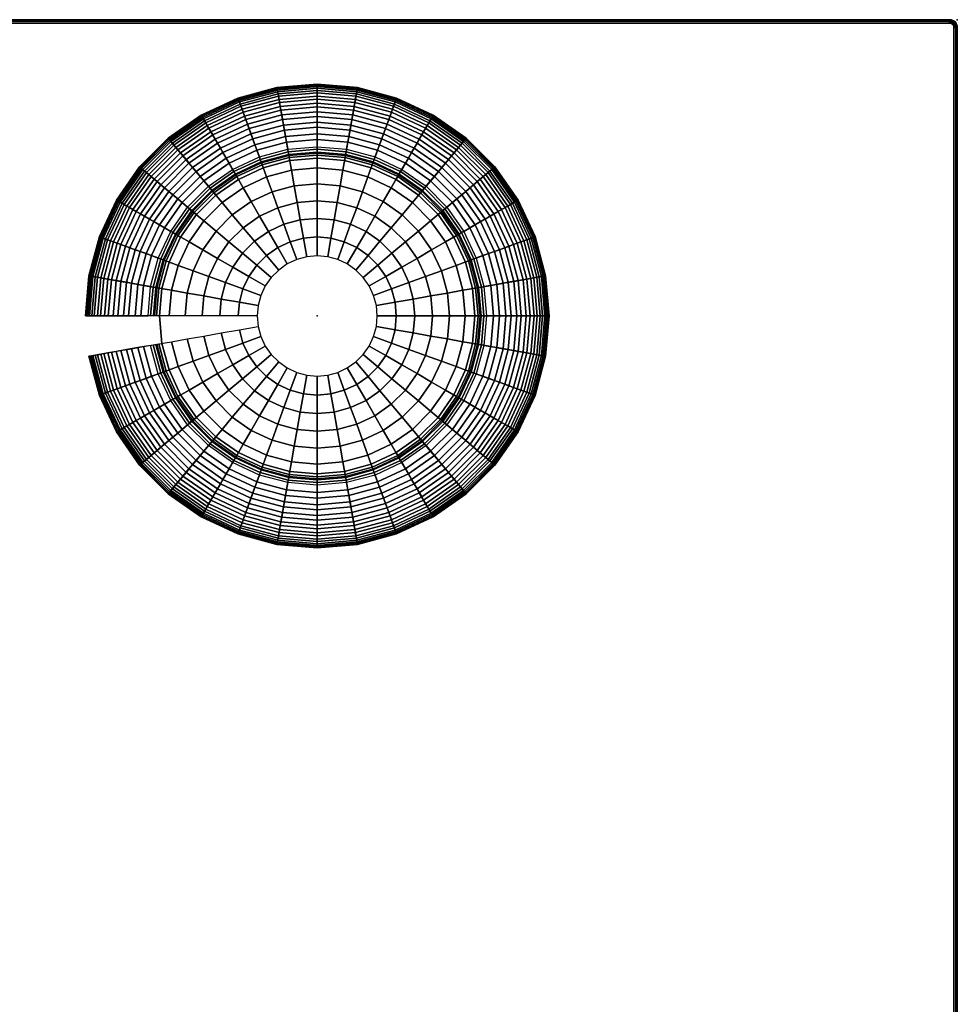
# Model space of a CAD drawing. Header units: inches. Extents: x -59 to 680, y -62 to 131.
# Tile 256 of 256: x 625 to 663, y 37 to 76. Entities that reach past the tile are written whole.
import ezdxf

# ---------------------------------------------------------------- set-up
doc = ezdxf.new("R2010")
doc.units = ezdxf.units.IN
doc.header["$MEASUREMENT"] = 0
for name, color, linetype in [('A-FURN-3-COLLECTION-RUG-BOTTOM', 8, 'Continuous'), ('A-FURN-3-COLLECTION-RUG-SEC1', 9, 'Continuous'), ('A-FURN-3-COLLECTION-RUG-TRIM2', 2, 'Continuous'), ('A-FURN-3-COLLECTION-RUG-TRIM3', 2, 'Continuous'), ('A-FURN-3-COLLECTION-TABLE-TOP-LACQUER', 253, 'Continuous'), ('A-FURN-3-NODE', 7, 'Continuous')]:
    doc.layers.add(name, color=color, linetype=linetype)

# ---------------------------------------------------------------- blocks, each defined once
blk = doc.blocks.new('HCCE-BNGP-3D-3')
at = {"layer": 'A-FURN-3-COLLECTION-TABLE-TOP-LACQUER'}
for points, invisible_edges in [([(0, 6.366, 15.769), (0, 6.366, 15.769), (-1.106, 6.27, 15.769), (1.106, 6.27, 15.769)], 4), ([(0, -6.366, 15.769), (-1.106, -6.27, 15.769), (-1.106, 6.27, 15.769), (0, 6.366, 15.769)], 10), ([(1.106, -6.27, 15.769), (0, -6.366, 15.769), (0, 6.366, 15.769), (1.106, 6.27, 15.769)], 10), ([(2.177, 5.982, 15.769), (-2.177, 5.982, 15.769), (-3.183, 5.513, 15.769), (3.183, 5.513, 15.769)], 5), ([(-2.177, -5.982, 15.769), (-3.183, -5.513, 15.769), (-3.183, 5.513, 15.769), (-2.177, 5.982, 15.769)], 10), ([(1.106, 6.27, 15.769), (-1.106, 6.27, 15.769), (-2.177, 5.982, 15.769), (2.177, 5.982, 15.769)], 5), ([(-1.106, -6.27, 15.769), (-2.177, -5.982, 15.769), (-2.177, 5.982, 15.769), (-1.106, 6.27, 15.769)], 10), ([(2.177, -5.982, 15.769), (1.106, -6.27, 15.769), (1.106, 6.27, 15.769), (2.177, 5.982, 15.769)], 10), ([(3.183, -5.513, 15.769), (2.177, -5.982, 15.769), (2.177, 5.982, 15.769), (3.183, 5.513, 15.769)], 10), ([(3.183, 5.513, 15.769), (-3.183, 5.513, 15.769), (-4.092, 4.877, 15.769), (4.092, 4.877, 15.769)], 5), ([(-3.183, -5.513, 15.769), (-4.092, -4.877, 15.769), (-4.092, 4.877, 15.769), (-3.183, 5.513, 15.769)], 10), ([(4.092, -4.877, 15.769), (3.183, -5.513, 15.769), (3.183, 5.513, 15.769), (4.092, 4.877, 15.769)], 10), ([(4.092, 4.877, 15.769), (-4.092, 4.877, 15.769), (-4.877, 4.092, 15.769), (4.877, 4.092, 15.769)], 5), ([(-4.092, -4.877, 15.769), (-4.877, -4.092, 15.769), (-4.877, 4.092, 15.769), (-4.092, 4.877, 15.769)], 10), ([(4.877, -4.092, 15.769), (4.092, -4.877, 15.769), (4.092, 4.877, 15.769), (4.877, 4.092, 15.769)], 10), ([(4.877, 4.092, 15.769), (-4.877, 4.092, 15.769), (-5.513, 3.183, 15.769), (5.513, 3.183, 15.769)], 5), ([(-4.877, -4.092, 15.769), (-5.513, -3.183, 15.769), (-5.513, 3.183, 15.769), (-4.877, 4.092, 15.769)], 10), ([(5.513, -3.183, 15.769), (4.877, -4.092, 15.769), (4.877, 4.092, 15.769), (5.513, 3.183, 15.769)], 10), ([(5.513, 3.183, 15.769), (-5.513, 3.183, 15.769), (-5.982, 2.177, 15.769), (5.982, 2.177, 15.769)], 5), ([(-5.513, -3.183, 15.769), (-5.982, -2.177, 15.769), (-5.982, 2.177, 15.769), (-5.513, 3.183, 15.769)], 10), ([(5.982, -2.177, 15.769), (5.513, -3.183, 15.769), (5.513, 3.183, 15.769), (5.982, 2.177, 15.769)], 10), ([(-0.828, 2.276), (-0.828, -2.276), (-0.421, -2.385), (-0.421, 2.385)], 5), ([(-0.421, 2.385), (-0.421, -2.385), (0, -2.422), (0, 2.422)], 5), ([(0, 2.422), (0, -2.422), (0.421, -2.385), (0.421, 2.385)], 5), ([(0.421, 2.385), (0.421, -2.385), (0.828, -2.276), (0.828, 2.276)], 5), ([(5.982, 2.177, 15.769), (-5.982, 2.177, 15.769), (-6.27, 1.106, 15.769), (6.27, 1.106, 15.769)], 5), ([(-5.982, -2.177, 15.769), (-6.27, -1.106, 15.769), (-6.27, 1.106, 15.769), (-5.982, 2.177, 15.769)], 10), ([(-1.557, 1.855), (-1.557, -1.855), (-1.211, -2.098), (-1.211, 2.098)], 5), ([(-1.211, 2.098), (-1.211, -2.098), (-0.828, -2.276), (-0.828, 2.276)], 5), ([(0.828, 2.276), (0.828, -2.276), (1.211, -2.098), (1.211, 2.098)], 5), ([(1.211, 2.098), (1.211, -2.098), (1.557, -1.855), (1.557, 1.855)], 5), ([(6.27, -1.106, 15.769), (5.982, -2.177, 15.769), (5.982, 2.177, 15.769), (6.27, 1.106, 15.769)], 10), ([(-1.855, 1.557), (-1.855, -1.557), (-1.557, -1.855), (-1.557, 1.855)], 5), ([(1.557, 1.855), (1.557, -1.855), (1.855, -1.557), (1.855, 1.557)], 5), ([(-2.276, 0.828), (-2.276, -0.828), (-2.098, -1.211), (-2.098, 1.211)], 5), ([(-2.098, -1.211), (-1.855, -1.557), (-1.855, 1.557), (-2.098, 1.211)], 10), ([(1.855, 1.557), (1.855, -1.557), (2.098, -1.211), (2.098, 1.211)], 5), ([(2.098, 1.211), (2.098, -1.211), (2.276, -0.828), (2.276, 0.828)], 5), ([(6.27, 1.106, 15.769), (-6.27, 1.106, 15.769), (-6.366, 0, 15.769), (6.366, 0, 15.769)], 5), ([(-6.27, -1.106, 15.769), (-6.366, 0, 15.769), (-6.366, 0, 15.769), (-6.27, 1.106, 15.769)], 8), ([(-2.385, -0.421), (-2.276, -0.828), (-2.276, 0.828), (-2.385, 0.421)], 10), ([(2.276, 0.828), (2.276, -0.828), (2.385, -0.421), (2.385, 0.421)], 5), ([(6.366, 0, 15.769), (6.27, -1.106, 15.769), (6.27, 1.106, 15.769), (6.366, 0, 15.769)], 2), ([(-2.422, 0), (-2.385, -0.421), (-2.385, 0.421)], 2), ([(2.385, 0.421), (2.385, -0.421), (2.422, 0)], 1), ([(6.366, 0, 15.769), (-6.366, 0, 15.769), (-6.27, -1.106, 15.769), (6.27, -1.106, 15.769)], 5), ([(6.27, -1.106, 15.769), (-6.27, -1.106, 15.769), (-5.982, -2.177, 15.769), (5.982, -2.177, 15.769)], 5), ([(5.982, -2.177, 15.769), (-5.982, -2.177, 15.769), (-5.513, -3.183, 15.769), (5.513, -3.183, 15.769)], 5), ([(5.513, -3.183, 15.769), (-5.513, -3.183, 15.769), (-4.877, -4.092, 15.769), (4.877, -4.092, 15.769)], 5), ([(4.877, -4.092, 15.769), (-4.877, -4.092, 15.769), (-4.092, -4.877, 15.769), (4.092, -4.877, 15.769)], 5), ([(4.092, -4.877, 15.769), (-4.092, -4.877, 15.769), (-3.183, -5.513, 15.769), (3.183, -5.513, 15.769)], 5), ([(3.183, -5.513, 15.769), (-3.183, -5.513, 15.769), (-2.177, -5.982, 15.769), (2.177, -5.982, 15.769)], 5), ([(2.177, -5.982, 15.769), (-2.177, -5.982, 15.769), (-1.106, -6.27, 15.769), (1.106, -6.27, 15.769)], 5)]:
    blk.add_3dface(points, dxfattribs=dict(at, invisible_edges=invisible_edges))
at = {"layer": 'A-FURN-3-NODE'}
blk.add_point((0, 0), dxfattribs=at)
at = {"layer": 'A-FURN-3-COLLECTION-TABLE-TOP-LACQUER'}
mesh = blk.add_polymesh((9, 9), dxfattribs=at)
for k, corner in enumerate([(-7.613, 0, 3.636), (-8.052, 0, 4.313), (-8.432, 0, 5.026), (-8.749, 0, 5.768), (-9.002, 0, 6.535), (-9.189, 0, 7.321), (-9.308, 0, 8.119), (-9.359, 0, 8.925), (-9.34, 0, 9.733), (-7.497, 1.322, 3.636), (-7.93, 1.398, 4.313), (-8.304, 1.464, 5.026), (-8.616, 1.519, 5.768), (-8.866, 1.563, 6.535), (-9.05, 1.596, 7.321), (-9.167, 1.616, 8.119), (-9.216, 1.625, 8.925), (-9.198, 1.622, 9.733), (-7.153, 2.604, 3.636), (-7.566, 2.754, 4.313), (-7.923, 2.884, 5.026), (-8.222, 2.992, 5.768), (-8.46, 3.079, 6.535), (-8.635, 3.143, 7.321), (-8.747, 3.184, 8.119), (-8.794, 3.201, 8.925), (-8.777, 3.194, 9.733), (-6.593, 3.806, 3.636), (-6.973, 4.026, 4.313), (-7.302, 4.216, 5.026), (-7.577, 4.375, 5.768), (-7.796, 4.501, 6.535), (-7.958, 4.595, 7.321), (-8.061, 4.654, 8.119), (-8.105, 4.679, 8.925), (-8.089, 4.67, 9.733), (-5.832, 4.893, 3.636), (-6.168, 5.176, 4.313), (-6.459, 5.42, 5.026), (-6.702, 5.624, 5.768), (-6.896, 5.787, 6.535), (-7.039, 5.907, 7.321), (-7.131, 5.983, 8.119), (-7.169, 6.016, 8.925), (-7.155, 6.004, 9.733), (-4.893, 5.832, 3.636), (-5.176, 6.168, 4.313), (-5.42, 6.459, 5.026), (-5.624, 6.702, 5.768), (-5.787, 6.896, 6.535), (-5.907, 7.039, 7.321), (-5.983, 7.131, 8.119), (-6.016, 7.169, 8.925), (-6.004, 7.155, 9.733), (-3.806, 6.593, 3.636), (-4.026, 6.973, 4.313), (-4.216, 7.302, 5.026), (-4.375, 7.577, 5.768), (-4.501, 7.796, 6.535), (-4.595, 7.958, 7.321), (-4.654, 8.061, 8.119), (-4.679, 8.105, 8.925), (-4.67, 8.089, 9.733), (-2.604, 7.153, 3.636), (-2.754, 7.566, 4.313), (-2.884, 7.923, 5.026), (-2.992, 8.222, 5.768), (-3.079, 8.46, 6.535), (-3.143, 8.635, 7.321), (-3.184, 8.747, 8.119), (-3.201, 8.794, 8.925), (-3.194, 8.777, 9.733), (-1.322, 7.497, 3.636), (-1.398, 7.93, 4.313), (-1.464, 8.304, 5.026), (-1.519, 8.616, 5.768), (-1.563, 8.866, 6.535), (-1.596, 9.05, 7.321), (-1.616, 9.167, 8.119), (-1.625, 9.216, 8.925), (-1.622, 9.198, 9.733)]):
    mesh.set_mesh_vertex(divmod(k, 9), corner)
mesh = blk.add_polymesh((9, 9), dxfattribs=at)
for k, corner in enumerate([(-9.34, 0, 9.733), (-9.253, 0, 10.535), (-9.097, 0, 11.328), (-8.874, 0, 12.104), (-8.586, 0, 12.858), (-8.235, 0, 13.585), (-7.822, 0, 14.28), (-7.352, 0, 14.936), (-6.828, 0, 15.55), (-9.198, 1.622, 9.733), (-9.112, 1.607, 10.535), (-8.959, 1.58, 11.328), (-8.74, 1.541, 12.104), (-8.456, 1.491, 12.858), (-8.11, 1.43, 13.585), (-7.704, 1.358, 14.28), (-7.241, 1.277, 14.936), (-6.724, 1.186, 15.55), (-8.777, 3.194, 9.733), (-8.695, 3.165, 10.535), (-8.548, 3.111, 11.328), (-8.339, 3.035, 12.104), (-8.068, 2.937, 12.858), (-7.738, 2.816, 13.585), (-7.351, 2.675, 14.28), (-6.909, 2.515, 14.936), (-6.416, 2.335, 15.55), (-8.089, 4.67, 9.733), (-8.013, 4.626, 10.535), (-7.878, 4.549, 11.328), (-7.685, 4.437, 12.104), (-7.436, 4.293, 12.858), (-7.131, 4.117, 13.585), (-6.774, 3.911, 14.28), (-6.367, 3.676, 14.936), (-5.913, 3.414, 15.55), (-7.155, 6.004, 9.733), (-7.088, 5.947, 10.535), (-6.969, 5.847, 11.328), (-6.798, 5.704, 12.104), (-6.577, 5.519, 12.858), (-6.308, 5.293, 13.585), (-5.992, 5.028, 14.28), (-5.632, 4.726, 14.936), (-5.231, 4.389, 15.55), (-6.004, 7.155, 9.733), (-5.947, 7.088, 10.535), (-5.847, 6.969, 11.328), (-5.704, 6.798, 12.104), (-5.519, 6.577, 12.858), (-5.293, 6.308, 13.585), (-5.028, 5.992, 14.28), (-4.726, 5.632, 14.936), (-4.389, 5.231, 15.55), (-4.67, 8.089, 9.733), (-4.626, 8.013, 10.535), (-4.549, 7.878, 11.328), (-4.437, 7.685, 12.104), (-4.293, 7.436, 12.858), (-4.117, 7.131, 13.585), (-3.911, 6.774, 14.28), (-3.676, 6.367, 14.936), (-3.414, 5.913, 15.55), (-3.194, 8.777, 9.733), (-3.165, 8.695, 10.535), (-3.111, 8.548, 11.328), (-3.035, 8.339, 12.104), (-2.937, 8.068, 12.858), (-2.816, 7.738, 13.585), (-2.675, 7.351, 14.28), (-2.515, 6.909, 14.936), (-2.335, 6.416, 15.55), (-1.622, 9.198, 9.733), (-1.607, 9.112, 10.535), (-1.58, 8.959, 11.328), (-1.541, 8.739, 12.104), (-1.491, 8.456, 12.858), (-1.43, 8.11, 13.585), (-1.358, 7.704, 14.28), (-1.277, 7.241, 14.936), (-1.186, 6.724, 15.55)]):
    mesh.set_mesh_vertex(divmod(k, 9), corner)
mesh = blk.add_polymesh((9, 9), dxfattribs=at)
for k, corner in enumerate([(-1.322, 7.497, 3.636), (-1.398, 7.93, 4.313), (-1.464, 8.304, 5.026), (-1.519, 8.616, 5.768), (-1.563, 8.866, 6.535), (-1.596, 9.05, 7.321), (-1.616, 9.167, 8.119), (-1.625, 9.216, 8.925), (-1.622, 9.198, 9.733), (0, 7.613, 3.636), (0, 8.052, 4.313), (0, 8.432, 5.026), (0, 8.749, 5.768), (0, 9.002, 6.535), (0, 9.189, 7.321), (0, 9.308, 8.119), (0, 9.359, 8.925), (0, 9.34, 9.733), (1.322, 7.497, 3.636), (1.398, 7.93, 4.313), (1.464, 8.304, 5.026), (1.519, 8.616, 5.768), (1.563, 8.866, 6.535), (1.596, 9.05, 7.321), (1.616, 9.167, 8.119), (1.625, 9.216, 8.925), (1.622, 9.198, 9.733), (2.604, 7.153, 3.636), (2.754, 7.566, 4.313), (2.884, 7.923, 5.026), (2.992, 8.222, 5.768), (3.079, 8.46, 6.535), (3.143, 8.635, 7.321), (3.184, 8.747, 8.119), (3.201, 8.794, 8.925), (3.194, 8.777, 9.733), (3.806, 6.593, 3.636), (4.026, 6.973, 4.313), (4.216, 7.302, 5.026), (4.375, 7.577, 5.768), (4.501, 7.796, 6.535), (4.595, 7.958, 7.321), (4.654, 8.061, 8.119), (4.679, 8.105, 8.925), (4.67, 8.089, 9.733), (4.893, 5.832, 3.636), (5.176, 6.168, 4.313), (5.42, 6.459, 5.026), (5.624, 6.702, 5.768), (5.787, 6.896, 6.535), (5.907, 7.039, 7.321), (5.983, 7.131, 8.119), (6.016, 7.169, 8.925), (6.004, 7.155, 9.733), (5.832, 4.893, 3.636), (6.168, 5.176, 4.313), (6.459, 5.42, 5.026), (6.702, 5.624, 5.768), (6.896, 5.787, 6.535), (7.039, 5.907, 7.321), (7.131, 5.983, 8.119), (7.169, 6.016, 8.925), (7.155, 6.004, 9.733), (6.593, 3.806, 3.636), (6.973, 4.026, 4.313), (7.302, 4.216, 5.026), (7.577, 4.375, 5.768), (7.796, 4.501, 6.535), (7.958, 4.595, 7.321), (8.061, 4.654, 8.119), (8.105, 4.679, 8.925), (8.089, 4.67, 9.733), (7.153, 2.604, 3.636), (7.566, 2.754, 4.313), (7.923, 2.884, 5.026), (8.222, 2.992, 5.768), (8.46, 3.079, 6.535), (8.635, 3.143, 7.321), (8.747, 3.184, 8.119), (8.794, 3.201, 8.925), (8.777, 3.194, 9.733)]):
    mesh.set_mesh_vertex(divmod(k, 9), corner)
mesh = blk.add_polymesh((9, 9), dxfattribs=at)
for k, corner in enumerate([(-1.622, 9.198, 9.733), (-1.607, 9.112, 10.535), (-1.58, 8.959, 11.328), (-1.541, 8.739, 12.104), (-1.491, 8.456, 12.858), (-1.43, 8.11, 13.585), (-1.358, 7.704, 14.28), (-1.277, 7.241, 14.936), (-1.186, 6.724, 15.55), (0, 9.34, 9.733), (0, 9.253, 10.535), (0, 9.097, 11.328), (0, 8.874, 12.104), (0, 8.586, 12.858), (0, 8.235, 13.585), (0, 7.822, 14.28), (0, 7.352, 14.936), (0, 6.828, 15.55), (1.622, 9.198, 9.733), (1.607, 9.112, 10.535), (1.58, 8.959, 11.328), (1.541, 8.739, 12.104), (1.491, 8.456, 12.858), (1.43, 8.11, 13.585), (1.358, 7.704, 14.28), (1.277, 7.241, 14.936), (1.186, 6.724, 15.55), (3.194, 8.777, 9.733), (3.165, 8.695, 10.535), (3.111, 8.548, 11.328), (3.035, 8.339, 12.104), (2.937, 8.068, 12.858), (2.816, 7.738, 13.585), (2.675, 7.351, 14.28), (2.515, 6.909, 14.936), (2.335, 6.416, 15.55), (4.67, 8.089, 9.733), (4.626, 8.013, 10.535), (4.549, 7.878, 11.328), (4.437, 7.685, 12.104), (4.293, 7.436, 12.858), (4.117, 7.131, 13.585), (3.911, 6.774, 14.28), (3.676, 6.367, 14.936), (3.414, 5.913, 15.55), (6.004, 7.155, 9.733), (5.947, 7.088, 10.535), (5.847, 6.969, 11.328), (5.704, 6.798, 12.104), (5.519, 6.577, 12.858), (5.293, 6.308, 13.585), (5.028, 5.992, 14.28), (4.726, 5.632, 14.936), (4.389, 5.231, 15.55), (7.155, 6.004, 9.733), (7.088, 5.947, 10.535), (6.969, 5.847, 11.328), (6.798, 5.704, 12.104), (6.577, 5.519, 12.858), (6.308, 5.293, 13.585), (5.992, 5.028, 14.28), (5.632, 4.726, 14.936), (5.231, 4.389, 15.55), (8.089, 4.67, 9.733), (8.013, 4.626, 10.535), (7.878, 4.549, 11.328), (7.685, 4.437, 12.104), (7.436, 4.293, 12.858), (7.131, 4.117, 13.585), (6.774, 3.911, 14.28), (6.367, 3.676, 14.936), (5.913, 3.414, 15.55), (8.777, 3.194, 9.733), (8.695, 3.165, 10.535), (8.548, 3.111, 11.328), (8.339, 3.035, 12.104), (8.068, 2.937, 12.858), (7.738, 2.816, 13.585), (7.351, 2.675, 14.28), (6.909, 2.515, 14.936), (6.416, 2.335, 15.55)]):
    mesh.set_mesh_vertex(divmod(k, 9), corner)
mesh = blk.add_polymesh((9, 9), dxfattribs=at)
for k, corner in enumerate([(-0.421, 2.385), (-0.554, 3.142, 0.248), (-0.683, 3.876, 0.56), (-0.808, 4.58, 0.935), (-0.926, 5.25, 1.37), (-1.037, 5.881, 1.861), (-1.141, 6.469, 2.405), (-1.236, 7.009, 2.998), (-1.322, 7.497, 3.636), (0, 2.422), (0, 3.191, 0.248), (0, 3.935, 0.56), (0, 4.651, 0.935), (0, 5.331, 1.37), (0, 5.972, 1.861), (0, 6.569, 2.405), (0, 7.117, 2.998), (0, 7.613, 3.636), (0.421, 2.385), (0.554, 3.142, 0.248), (0.683, 3.876, 0.56), (0.808, 4.58, 0.935), (0.926, 5.25, 1.37), (1.037, 5.881, 1.861), (1.141, 6.469, 2.405), (1.236, 7.009, 2.998), (1.322, 7.497, 3.636), (0.828, 2.276), (1.091, 2.998, 0.248), (1.346, 3.698, 0.56), (1.591, 4.37, 0.935), (1.823, 5.01, 1.37), (2.043, 5.612, 1.861), (2.247, 6.173, 2.405), (2.434, 6.688, 2.998), (2.604, 7.153, 3.636), (1.211, 2.098), (1.595, 2.763, 0.248), (1.968, 3.408, 0.56), (2.325, 4.027, 0.935), (2.666, 4.617, 1.37), (2.986, 5.172, 1.861), (3.284, 5.689, 2.405), (3.559, 6.164, 2.998), (3.806, 6.593, 3.636), (1.557, 1.855), (2.051, 2.444, 0.248), (2.53, 3.015, 0.56), (2.989, 3.563, 0.935), (3.427, 4.084, 1.37), (3.839, 4.575, 1.861), (4.222, 5.032, 2.405), (4.575, 5.452, 2.998), (4.893, 5.832, 3.636), (1.855, 1.557), (2.444, 2.051, 0.248), (3.015, 2.53, 0.56), (3.563, 2.989, 0.935), (4.084, 3.427, 1.37), (4.575, 3.839, 1.861), (5.032, 4.222, 2.405), (5.452, 4.575, 2.998), (5.832, 4.893, 3.636), (2.098, 1.211), (2.763, 1.595, 0.248), (3.408, 1.968, 0.56), (4.027, 2.325, 0.935), (4.617, 2.666, 1.37), (5.172, 2.986, 1.861), (5.689, 3.284, 2.405), (6.164, 3.559, 2.998), (6.593, 3.806, 3.636), (2.276, 0.828), (2.998, 1.091, 0.248), (3.698, 1.346, 0.56), (4.37, 1.591, 0.935), (5.01, 1.823, 1.37), (5.612, 2.043, 1.861), (6.173, 2.247, 2.405), (6.688, 2.434, 2.998), (7.153, 2.604, 3.636)]):
    mesh.set_mesh_vertex(divmod(k, 9), corner)
mesh = blk.add_polymesh((9, 9), dxfattribs=at)
for k, corner in enumerate([(-2.422, 0), (-3.191, 0, 0.248), (-3.935, 0, 0.56), (-4.651, 0, 0.935), (-5.331, 0, 1.37), (-5.972, 0, 1.861), (-6.569, 0, 2.405), (-7.117, 0, 2.998), (-7.613, 0, 3.636), (-2.385, 0.421), (-3.142, 0.554, 0.248), (-3.876, 0.683, 0.56), (-4.58, 0.808, 0.935), (-5.25, 0.926, 1.37), (-5.881, 1.037, 1.861), (-6.469, 1.141, 2.405), (-7.009, 1.236, 2.998), (-7.497, 1.322, 3.636), (-2.276, 0.828), (-2.998, 1.091, 0.248), (-3.698, 1.346, 0.56), (-4.37, 1.591, 0.935), (-5.01, 1.823, 1.37), (-5.612, 2.043, 1.861), (-6.173, 2.247, 2.405), (-6.688, 2.434, 2.998), (-7.153, 2.604, 3.636), (-2.098, 1.211), (-2.763, 1.595, 0.248), (-3.408, 1.968, 0.56), (-4.027, 2.325, 0.935), (-4.617, 2.666, 1.37), (-5.172, 2.986, 1.861), (-5.689, 3.284, 2.405), (-6.164, 3.559, 2.998), (-6.593, 3.806, 3.636), (-1.855, 1.557), (-2.444, 2.051, 0.248), (-3.015, 2.53, 0.56), (-3.563, 2.989, 0.935), (-4.084, 3.427, 1.37), (-4.575, 3.839, 1.861), (-5.032, 4.222, 2.405), (-5.452, 4.575, 2.998), (-5.832, 4.893, 3.636), (-1.557, 1.855), (-2.051, 2.444, 0.248), (-2.53, 3.015, 0.56), (-2.989, 3.563, 0.935), (-3.427, 4.084, 1.37), (-3.839, 4.575, 1.861), (-4.222, 5.032, 2.405), (-4.575, 5.452, 2.998), (-4.893, 5.832, 3.636), (-1.211, 2.098), (-1.595, 2.763, 0.248), (-1.968, 3.408, 0.56), (-2.325, 4.027, 0.935), (-2.666, 4.617, 1.37), (-2.986, 5.172, 1.861), (-3.284, 5.689, 2.405), (-3.559, 6.164, 2.998), (-3.806, 6.593, 3.636), (-0.828, 2.276), (-1.091, 2.998, 0.248), (-1.346, 3.698, 0.56), (-1.591, 4.37, 0.935), (-1.823, 5.01, 1.37), (-2.043, 5.612, 1.861), (-2.247, 6.173, 2.405), (-2.434, 6.688, 2.998), (-2.604, 7.153, 3.636), (-0.421, 2.385), (-0.554, 3.142, 0.248), (-0.683, 3.876, 0.56), (-0.808, 4.58, 0.935), (-0.926, 5.25, 1.37), (-1.037, 5.881, 1.861), (-1.141, 6.469, 2.405), (-1.236, 7.009, 2.998), (-1.322, 7.497, 3.636)]):
    mesh.set_mesh_vertex(divmod(k, 9), corner)
mesh = blk.add_polymesh((36, 5), dxfattribs=dict(at, m_close=True))
for k, corner in enumerate([(-6.366, 0, 15.769), (-6.492, 0, 15.738), (-6.612, 0, 15.69), (-6.724, 0, 15.627), (-6.828, 0, 15.55), (-6.27, 1.106, 15.769), (-6.393, 1.127, 15.738), (-6.511, 1.148, 15.69), (-6.622, 1.168, 15.627), (-6.724, 1.186, 15.55), (-5.982, 2.177, 15.769), (-6.1, 2.22, 15.738), (-6.213, 2.261, 15.69), (-6.319, 2.3, 15.627), (-6.416, 2.335, 15.55), (-5.513, 3.183, 15.769), (-5.622, 3.246, 15.738), (-5.726, 3.306, 15.69), (-5.824, 3.362, 15.627), (-5.913, 3.414, 15.55), (-4.877, 4.092, 15.769), (-4.973, 4.173, 15.738), (-5.065, 4.25, 15.69), (-5.151, 4.322, 15.627), (-5.231, 4.389, 15.55), (-4.092, 4.877, 15.769), (-4.173, 4.973, 15.738), (-4.25, 5.065, 15.69), (-4.322, 5.151, 15.627), (-4.389, 5.231, 15.55), (-3.183, 5.513, 15.769), (-3.246, 5.622, 15.738), (-3.306, 5.726, 15.69), (-3.362, 5.824, 15.627), (-3.414, 5.913, 15.55), (-2.177, 5.982, 15.769), (-2.22, 6.1, 15.738), (-2.261, 6.213, 15.69), (-2.3, 6.319, 15.627), (-2.335, 6.416, 15.55), (-1.106, 6.27, 15.769), (-1.127, 6.393, 15.738), (-1.148, 6.511, 15.69), (-1.168, 6.622, 15.627), (-1.186, 6.724, 15.55), (0, 6.366, 15.769), (0, 6.492, 15.738), (0, 6.612, 15.69), (0, 6.724, 15.627), (0, 6.828, 15.55), (1.106, 6.27, 15.769), (1.127, 6.393, 15.738), (1.148, 6.511, 15.69), (1.168, 6.622, 15.627), (1.186, 6.724, 15.55), (2.177, 5.982, 15.769), (2.22, 6.1, 15.738), (2.261, 6.213, 15.69), (2.3, 6.319, 15.627), (2.335, 6.416, 15.55), (3.183, 5.513, 15.769), (3.246, 5.622, 15.738), (3.306, 5.726, 15.69), (3.362, 5.824, 15.627), (3.414, 5.913, 15.55), (4.092, 4.877, 15.769), (4.173, 4.973, 15.738), (4.25, 5.065, 15.69), (4.322, 5.151, 15.627), (4.389, 5.231, 15.55), (4.877, 4.092, 15.769), (4.973, 4.173, 15.738), (5.065, 4.25, 15.69), (5.151, 4.322, 15.627), (5.231, 4.389, 15.55), (5.513, 3.183, 15.769), (5.622, 3.246, 15.738), (5.726, 3.306, 15.69), (5.824, 3.362, 15.627), (5.913, 3.414, 15.55), (5.982, 2.177, 15.769), (6.1, 2.22, 15.738), (6.213, 2.261, 15.69), (6.319, 2.3, 15.627), (6.416, 2.335, 15.55), (6.27, 1.106, 15.769), (6.393, 1.127, 15.738), (6.511, 1.148, 15.69), (6.622, 1.168, 15.627), (6.724, 1.186, 15.55), (6.366, 0, 15.769), (6.492, 0, 15.738), (6.612, 0, 15.69), (6.724, 0, 15.627), (6.828, 0, 15.55), (6.27, -1.106, 15.769), (6.393, -1.127, 15.738), (6.511, -1.148, 15.69), (6.622, -1.168, 15.627), (6.724, -1.186, 15.55), (5.982, -2.177, 15.769), (6.1, -2.22, 15.738), (6.213, -2.261, 15.69), (6.319, -2.3, 15.627), (6.416, -2.335, 15.55), (5.513, -3.183, 15.769), (5.622, -3.246, 15.738), (5.726, -3.306, 15.69), (5.824, -3.362, 15.627), (5.913, -3.414, 15.55), (4.877, -4.092, 15.769), (4.973, -4.173, 15.738), (5.065, -4.25, 15.69), (5.151, -4.322, 15.627), (5.231, -4.389, 15.55), (4.092, -4.877, 15.769), (4.173, -4.973, 15.738), (4.25, -5.065, 15.69), (4.322, -5.151, 15.627), (4.389, -5.231, 15.55), (3.183, -5.513, 15.769), (3.246, -5.622, 15.738), (3.306, -5.726, 15.69), (3.362, -5.824, 15.627), (3.414, -5.913, 15.55), (2.177, -5.982, 15.769), (2.22, -6.1, 15.738), (2.261, -6.213, 15.69), (2.3, -6.319, 15.627), (2.335, -6.416, 15.55), (1.106, -6.27, 15.769), (1.127, -6.393, 15.738), (1.148, -6.511, 15.69), (1.168, -6.622, 15.627), (1.186, -6.724, 15.55), (0, -6.366, 15.769), (0, -6.492, 15.738), (0, -6.612, 15.69), (0, -6.724, 15.627), (0, -6.828, 15.55), (-1.106, -6.27, 15.769), (-1.127, -6.393, 15.738), (-1.148, -6.511, 15.69), (-1.168, -6.622, 15.627), (-1.186, -6.724, 15.55), (-2.177, -5.982, 15.769), (-2.22, -6.1, 15.738), (-2.261, -6.213, 15.69), (-2.3, -6.319, 15.627), (-2.335, -6.416, 15.55), (-3.183, -5.513, 15.769), (-3.246, -5.622, 15.738), (-3.306, -5.726, 15.69), (-3.362, -5.824, 15.627), (-3.414, -5.913, 15.55), (-4.092, -4.877, 15.769), (-4.173, -4.973, 15.738), (-4.25, -5.065, 15.69), (-4.322, -5.151, 15.627), (-4.389, -5.231, 15.55), (-4.877, -4.092, 15.769), (-4.973, -4.173, 15.738), (-5.065, -4.25, 15.69), (-5.151, -4.322, 15.627), (-5.231, -4.389, 15.55), (-5.513, -3.183, 15.769), (-5.622, -3.246, 15.738), (-5.726, -3.306, 15.69), (-5.824, -3.362, 15.627), (-5.913, -3.414, 15.55), (-5.982, -2.177, 15.769), (-6.1, -2.22, 15.738), (-6.213, -2.261, 15.69), (-6.319, -2.3, 15.627), (-6.416, -2.335, 15.55), (-6.27, -1.106, 15.769), (-6.393, -1.127, 15.738), (-6.511, -1.148, 15.69), (-6.622, -1.168, 15.627), (-6.724, -1.186, 15.55)]):
    mesh.set_mesh_vertex(divmod(k, 5), corner)
mesh = blk.add_polymesh((9, 9), dxfattribs=at)
for k, corner in enumerate([(8.777, 3.194, 9.733), (8.695, 3.165, 10.535), (8.548, 3.111, 11.328), (8.339, 3.035, 12.104), (8.068, 2.937, 12.858), (7.738, 2.816, 13.585), (7.351, 2.675, 14.28), (6.909, 2.515, 14.936), (6.416, 2.335, 15.55), (9.198, 1.622, 9.733), (9.112, 1.607, 10.535), (8.959, 1.58, 11.328), (8.739, 1.541, 12.104), (8.456, 1.491, 12.858), (8.11, 1.43, 13.585), (7.704, 1.358, 14.28), (7.241, 1.277, 14.936), (6.724, 1.186, 15.55), (9.34, 0, 9.733), (9.253, 0, 10.535), (9.097, 0, 11.328), (8.874, 0, 12.104), (8.586, 0, 12.858), (8.235, 0, 13.585), (7.822, 0, 14.28), (7.352, 0, 14.936), (6.828, 0, 15.55), (9.198, -1.622, 9.733), (9.112, -1.607, 10.535), (8.959, -1.58, 11.328), (8.739, -1.541, 12.104), (8.456, -1.491, 12.858), (8.11, -1.43, 13.585), (7.704, -1.358, 14.28), (7.241, -1.277, 14.936), (6.724, -1.186, 15.55), (8.777, -3.194, 9.733), (8.695, -3.165, 10.535), (8.548, -3.111, 11.328), (8.339, -3.035, 12.104), (8.068, -2.937, 12.858), (7.738, -2.816, 13.585), (7.351, -2.675, 14.28), (6.909, -2.515, 14.936), (6.416, -2.335, 15.55), (8.089, -4.67, 9.733), (8.013, -4.626, 10.535), (7.878, -4.549, 11.328), (7.685, -4.437, 12.104), (7.436, -4.293, 12.858), (7.131, -4.117, 13.585), (6.774, -3.911, 14.28), (6.367, -3.676, 14.936), (5.913, -3.414, 15.55), (7.155, -6.004, 9.733), (7.088, -5.947, 10.535), (6.969, -5.847, 11.328), (6.798, -5.704, 12.104), (6.577, -5.519, 12.858), (6.308, -5.293, 13.585), (5.992, -5.028, 14.28), (5.632, -4.726, 14.936), (5.231, -4.389, 15.55), (6.004, -7.155, 9.733), (5.947, -7.088, 10.535), (5.847, -6.969, 11.328), (5.704, -6.798, 12.104), (5.519, -6.577, 12.858), (5.293, -6.308, 13.585), (5.028, -5.992, 14.28), (4.726, -5.632, 14.936), (4.389, -5.231, 15.55), (4.67, -8.089, 9.733), (4.626, -8.013, 10.535), (4.549, -7.878, 11.328), (4.437, -7.685, 12.104), (4.293, -7.436, 12.858), (4.117, -7.131, 13.585), (3.911, -6.774, 14.28), (3.676, -6.367, 14.936), (3.414, -5.913, 15.55)]):
    mesh.set_mesh_vertex(divmod(k, 9), corner)
mesh = blk.add_polymesh((9, 9), dxfattribs=at)
for k, corner in enumerate([(7.153, 2.604, 3.636), (7.566, 2.754, 4.313), (7.923, 2.884, 5.026), (8.222, 2.992, 5.768), (8.46, 3.079, 6.535), (8.635, 3.143, 7.321), (8.747, 3.184, 8.119), (8.794, 3.201, 8.925), (8.777, 3.194, 9.733), (7.497, 1.322, 3.636), (7.93, 1.398, 4.313), (8.304, 1.464, 5.026), (8.616, 1.519, 5.768), (8.866, 1.563, 6.535), (9.05, 1.596, 7.321), (9.167, 1.616, 8.119), (9.216, 1.625, 8.925), (9.198, 1.622, 9.733), (7.613, 0, 3.636), (8.052, 0, 4.313), (8.432, 0, 5.026), (8.749, 0, 5.768), (9.002, 0, 6.535), (9.189, 0, 7.321), (9.308, 0, 8.119), (9.359, 0, 8.925), (9.34, 0, 9.733), (7.497, -1.322, 3.636), (7.93, -1.398, 4.313), (8.304, -1.464, 5.026), (8.616, -1.519, 5.768), (8.866, -1.563, 6.535), (9.05, -1.596, 7.321), (9.167, -1.616, 8.119), (9.216, -1.625, 8.925), (9.198, -1.622, 9.733), (7.153, -2.604, 3.636), (7.566, -2.754, 4.313), (7.923, -2.884, 5.026), (8.222, -2.992, 5.768), (8.46, -3.079, 6.535), (8.635, -3.143, 7.321), (8.747, -3.184, 8.119), (8.794, -3.201, 8.925), (8.777, -3.194, 9.733), (6.593, -3.806, 3.636), (6.973, -4.026, 4.313), (7.302, -4.216, 5.026), (7.577, -4.375, 5.768), (7.796, -4.501, 6.535), (7.958, -4.595, 7.321), (8.061, -4.654, 8.119), (8.105, -4.679, 8.925), (8.089, -4.67, 9.733), (5.832, -4.893, 3.636), (6.168, -5.176, 4.313), (6.459, -5.42, 5.026), (6.702, -5.624, 5.768), (6.896, -5.787, 6.535), (7.039, -5.907, 7.321), (7.131, -5.983, 8.119), (7.169, -6.016, 8.925), (7.155, -6.004, 9.733), (4.893, -5.832, 3.636), (5.176, -6.168, 4.313), (5.42, -6.459, 5.026), (5.624, -6.702, 5.768), (5.787, -6.896, 6.535), (5.907, -7.039, 7.321), (5.983, -7.131, 8.119), (6.016, -7.169, 8.925), (6.004, -7.155, 9.733), (3.806, -6.593, 3.636), (4.026, -6.973, 4.313), (4.216, -7.302, 5.026), (4.375, -7.577, 5.768), (4.501, -7.796, 6.535), (4.595, -7.958, 7.321), (4.654, -8.061, 8.119), (4.679, -8.105, 8.925), (4.67, -8.089, 9.733)]):
    mesh.set_mesh_vertex(divmod(k, 9), corner)
mesh = blk.add_polymesh((9, 9), dxfattribs=at)
for k, corner in enumerate([(2.276, 0.828), (2.998, 1.091, 0.248), (3.698, 1.346, 0.56), (4.37, 1.591, 0.935), (5.01, 1.823, 1.37), (5.612, 2.043, 1.861), (6.173, 2.247, 2.405), (6.688, 2.434, 2.998), (7.153, 2.604, 3.636), (2.385, 0.421), (3.142, 0.554, 0.248), (3.876, 0.683, 0.56), (4.58, 0.808, 0.935), (5.25, 0.926, 1.37), (5.881, 1.037, 1.861), (6.469, 1.141, 2.405), (7.009, 1.236, 2.998), (7.497, 1.322, 3.636), (2.422, 0), (3.191, 0, 0.248), (3.935, 0, 0.56), (4.651, 0, 0.935), (5.331, 0, 1.37), (5.972, 0, 1.861), (6.569, 0, 2.405), (7.117, 0, 2.998), (7.613, 0, 3.636), (2.385, -0.421), (3.142, -0.554, 0.248), (3.876, -0.683, 0.56), (4.58, -0.808, 0.935), (5.25, -0.926, 1.37), (5.881, -1.037, 1.861), (6.469, -1.141, 2.405), (7.009, -1.236, 2.998), (7.497, -1.322, 3.636), (2.276, -0.828), (2.998, -1.091, 0.248), (3.698, -1.346, 0.56), (4.37, -1.591, 0.935), (5.01, -1.823, 1.37), (5.612, -2.043, 1.861), (6.173, -2.247, 2.405), (6.688, -2.434, 2.998), (7.153, -2.604, 3.636), (2.098, -1.211), (2.763, -1.595, 0.248), (3.408, -1.968, 0.56), (4.027, -2.325, 0.935), (4.617, -2.666, 1.37), (5.172, -2.986, 1.861), (5.689, -3.284, 2.405), (6.164, -3.559, 2.998), (6.593, -3.806, 3.636), (1.855, -1.557), (2.444, -2.051, 0.248), (3.015, -2.53, 0.56), (3.563, -2.989, 0.935), (4.084, -3.427, 1.37), (4.575, -3.839, 1.861), (5.032, -4.222, 2.405), (5.452, -4.575, 2.998), (5.832, -4.893, 3.636), (1.557, -1.855), (2.051, -2.444, 0.248), (2.53, -3.015, 0.56), (2.989, -3.563, 0.935), (3.427, -4.084, 1.37), (3.839, -4.575, 1.861), (4.222, -5.032, 2.405), (4.575, -5.452, 2.998), (4.893, -5.832, 3.636), (1.211, -2.098), (1.595, -2.763, 0.248), (1.968, -3.408, 0.56), (2.325, -4.027, 0.935), (2.666, -4.617, 1.37), (2.986, -5.172, 1.861), (3.284, -5.689, 2.405), (3.559, -6.164, 2.998), (3.806, -6.593, 3.636)]):
    mesh.set_mesh_vertex(divmod(k, 9), corner)
mesh = blk.add_polymesh((4, 9), dxfattribs=at)
for k, corner in enumerate([(-1.855, -1.557), (-2.444, -2.051, 0.248), (-3.015, -2.53, 0.56), (-3.563, -2.989, 0.935), (-4.084, -3.427, 1.37), (-4.575, -3.839, 1.861), (-5.032, -4.222, 2.405), (-5.452, -4.575, 2.998), (-5.832, -4.893, 3.636), (-2.098, -1.211), (-2.763, -1.595, 0.248), (-3.408, -1.968, 0.56), (-4.027, -2.325, 0.935), (-4.617, -2.666, 1.37), (-5.172, -2.986, 1.861), (-5.689, -3.284, 2.405), (-6.164, -3.559, 2.998), (-6.593, -3.806, 3.636), (-2.276, -0.828), (-2.998, -1.091, 0.248), (-3.698, -1.346, 0.56), (-4.37, -1.591, 0.935), (-5.01, -1.823, 1.37), (-5.612, -2.043, 1.861), (-6.173, -2.247, 2.405), (-6.688, -2.434, 2.998), (-7.153, -2.604, 3.636), (-2.385, -0.421), (-3.142, -0.554, 0.248), (-3.876, -0.683, 0.56), (-4.58, -0.808, 0.935), (-5.25, -0.926, 1.37), (-5.881, -1.037, 1.861), (-6.469, -1.141, 2.405), (-7.009, -1.236, 2.998), (-7.497, -1.322, 3.636)]):
    mesh.set_mesh_vertex(divmod(k, 9), corner)
mesh = blk.add_polymesh((4, 9), dxfattribs=at)
for k, corner in enumerate([(-7.155, -6.004, 9.733), (-7.088, -5.947, 10.535), (-6.969, -5.847, 11.328), (-6.798, -5.704, 12.104), (-6.577, -5.519, 12.858), (-6.308, -5.293, 13.585), (-5.992, -5.028, 14.28), (-5.632, -4.726, 14.936), (-5.231, -4.389, 15.55), (-8.089, -4.67, 9.733), (-8.013, -4.626, 10.535), (-7.878, -4.549, 11.328), (-7.685, -4.437, 12.104), (-7.436, -4.293, 12.858), (-7.131, -4.117, 13.585), (-6.774, -3.911, 14.28), (-6.367, -3.676, 14.936), (-5.913, -3.414, 15.55), (-8.777, -3.194, 9.733), (-8.695, -3.165, 10.535), (-8.548, -3.111, 11.328), (-8.339, -3.035, 12.104), (-8.068, -2.937, 12.858), (-7.738, -2.816, 13.585), (-7.351, -2.675, 14.28), (-6.909, -2.515, 14.936), (-6.416, -2.335, 15.55), (-9.198, -1.622, 9.733), (-9.112, -1.607, 10.535), (-8.959, -1.58, 11.328), (-8.74, -1.541, 12.104), (-8.456, -1.491, 12.858), (-8.11, -1.43, 13.585), (-7.704, -1.358, 14.28), (-7.241, -1.277, 14.936), (-6.724, -1.186, 15.55)]):
    mesh.set_mesh_vertex(divmod(k, 9), corner)
mesh = blk.add_polymesh((4, 9), dxfattribs=at)
for k, corner in enumerate([(-5.832, -4.893, 3.636), (-6.168, -5.176, 4.313), (-6.459, -5.42, 5.026), (-6.702, -5.624, 5.768), (-6.896, -5.787, 6.535), (-7.039, -5.907, 7.321), (-7.131, -5.983, 8.119), (-7.169, -6.016, 8.925), (-7.155, -6.004, 9.733), (-6.593, -3.806, 3.636), (-6.973, -4.026, 4.313), (-7.302, -4.216, 5.026), (-7.577, -4.375, 5.768), (-7.796, -4.501, 6.535), (-7.958, -4.595, 7.321), (-8.061, -4.654, 8.119), (-8.105, -4.679, 8.925), (-8.089, -4.67, 9.733), (-7.153, -2.604, 3.636), (-7.566, -2.754, 4.313), (-7.923, -2.884, 5.026), (-8.222, -2.992, 5.768), (-8.46, -3.079, 6.535), (-8.635, -3.143, 7.321), (-8.747, -3.184, 8.119), (-8.794, -3.201, 8.925), (-8.777, -3.194, 9.733), (-7.497, -1.322, 3.636), (-7.93, -1.398, 4.313), (-8.304, -1.464, 5.026), (-8.616, -1.519, 5.768), (-8.866, -1.563, 6.535), (-9.05, -1.596, 7.321), (-9.167, -1.616, 8.119), (-9.216, -1.625, 8.925), (-9.198, -1.622, 9.733)]):
    mesh.set_mesh_vertex(divmod(k, 9), corner)
mesh = blk.add_polymesh((9, 9), dxfattribs=at)
for k, corner in enumerate([(1.211, -2.098), (1.595, -2.763, 0.248), (1.968, -3.408, 0.56), (2.325, -4.027, 0.935), (2.666, -4.617, 1.37), (2.986, -5.172, 1.861), (3.284, -5.689, 2.405), (3.559, -6.164, 2.998), (3.806, -6.593, 3.636), (0.828, -2.276), (1.091, -2.998, 0.248), (1.346, -3.698, 0.56), (1.591, -4.37, 0.935), (1.823, -5.01, 1.37), (2.043, -5.612, 1.861), (2.247, -6.173, 2.405), (2.434, -6.688, 2.998), (2.604, -7.153, 3.636), (0.421, -2.385), (0.554, -3.142, 0.248), (0.683, -3.876, 0.56), (0.808, -4.58, 0.935), (0.926, -5.25, 1.37), (1.037, -5.881, 1.861), (1.141, -6.469, 2.405), (1.236, -7.009, 2.998), (1.322, -7.497, 3.636), (0, -2.422), (0, -3.191, 0.248), (0, -3.935, 0.56), (0, -4.651, 0.935), (0, -5.331, 1.37), (0, -5.972, 1.861), (0, -6.569, 2.405), (0, -7.117, 2.998), (0, -7.613, 3.636), (-0.421, -2.385), (-0.554, -3.142, 0.248), (-0.683, -3.876, 0.56), (-0.808, -4.58, 0.935), (-0.926, -5.25, 1.37), (-1.037, -5.881, 1.861), (-1.141, -6.469, 2.405), (-1.236, -7.009, 2.998), (-1.322, -7.497, 3.636), (-0.828, -2.276), (-1.091, -2.998, 0.248), (-1.346, -3.698, 0.56), (-1.591, -4.37, 0.935), (-1.823, -5.01, 1.37), (-2.043, -5.612, 1.861), (-2.247, -6.173, 2.405), (-2.434, -6.688, 2.998), (-2.604, -7.153, 3.636), (-1.211, -2.098), (-1.595, -2.763, 0.248), (-1.968, -3.408, 0.56), (-2.325, -4.027, 0.935), (-2.666, -4.617, 1.37), (-2.986, -5.172, 1.861), (-3.284, -5.689, 2.405), (-3.559, -6.164, 2.998), (-3.806, -6.593, 3.636), (-1.557, -1.855), (-2.051, -2.444, 0.248), (-2.53, -3.015, 0.56), (-2.989, -3.563, 0.935), (-3.427, -4.084, 1.37), (-3.839, -4.575, 1.861), (-4.222, -5.032, 2.405), (-4.575, -5.452, 2.998), (-4.893, -5.832, 3.636), (-1.855, -1.557), (-2.444, -2.051, 0.248), (-3.015, -2.53, 0.56), (-3.563, -2.989, 0.935), (-4.084, -3.427, 1.37), (-4.575, -3.839, 1.861), (-5.032, -4.222, 2.405), (-5.452, -4.575, 2.998), (-5.832, -4.893, 3.636)]):
    mesh.set_mesh_vertex(divmod(k, 9), corner)
mesh = blk.add_polymesh((9, 9), dxfattribs=at)
for k, corner in enumerate([(4.67, -8.089, 9.733), (4.626, -8.013, 10.535), (4.549, -7.878, 11.328), (4.437, -7.685, 12.104), (4.293, -7.436, 12.858), (4.117, -7.131, 13.585), (3.911, -6.774, 14.28), (3.676, -6.367, 14.936), (3.414, -5.913, 15.55), (3.194, -8.777, 9.733), (3.165, -8.695, 10.535), (3.111, -8.548, 11.328), (3.035, -8.339, 12.104), (2.937, -8.068, 12.858), (2.816, -7.738, 13.585), (2.675, -7.351, 14.28), (2.515, -6.909, 14.936), (2.335, -6.416, 15.55), (1.622, -9.198, 9.733), (1.607, -9.112, 10.535), (1.58, -8.959, 11.328), (1.541, -8.74, 12.104), (1.491, -8.456, 12.858), (1.43, -8.11, 13.585), (1.358, -7.704, 14.28), (1.277, -7.241, 14.936), (1.186, -6.724, 15.55), (0, -9.34, 9.733), (0, -9.253, 10.535), (0, -9.097, 11.328), (0, -8.874, 12.104), (0, -8.586, 12.858), (0, -8.235, 13.585), (0, -7.822, 14.28), (0, -7.352, 14.936), (0, -6.828, 15.55), (-1.622, -9.198, 9.733), (-1.607, -9.112, 10.535), (-1.58, -8.959, 11.328), (-1.541, -8.74, 12.104), (-1.491, -8.456, 12.858), (-1.43, -8.11, 13.585), (-1.358, -7.704, 14.28), (-1.277, -7.241, 14.936), (-1.186, -6.724, 15.55), (-3.194, -8.777, 9.733), (-3.165, -8.695, 10.535), (-3.111, -8.548, 11.328), (-3.035, -8.339, 12.104), (-2.937, -8.068, 12.858), (-2.816, -7.738, 13.585), (-2.675, -7.351, 14.28), (-2.515, -6.909, 14.936), (-2.335, -6.416, 15.55), (-4.67, -8.089, 9.733), (-4.626, -8.013, 10.535), (-4.549, -7.878, 11.328), (-4.437, -7.685, 12.104), (-4.293, -7.436, 12.858), (-4.117, -7.131, 13.585), (-3.911, -6.774, 14.28), (-3.676, -6.367, 14.936), (-3.414, -5.913, 15.55), (-6.004, -7.155, 9.733), (-5.947, -7.088, 10.535), (-5.847, -6.969, 11.328), (-5.704, -6.798, 12.104), (-5.519, -6.577, 12.858), (-5.293, -6.308, 13.585), (-5.028, -5.992, 14.28), (-4.726, -5.632, 14.936), (-4.389, -5.231, 15.55), (-7.155, -6.004, 9.733), (-7.088, -5.947, 10.535), (-6.969, -5.847, 11.328), (-6.798, -5.704, 12.104), (-6.577, -5.519, 12.858), (-6.308, -5.293, 13.585), (-5.992, -5.028, 14.28), (-5.632, -4.726, 14.936), (-5.231, -4.389, 15.55)]):
    mesh.set_mesh_vertex(divmod(k, 9), corner)
mesh = blk.add_polymesh((9, 9), dxfattribs=at)
for k, corner in enumerate([(3.806, -6.593, 3.636), (4.026, -6.973, 4.313), (4.216, -7.302, 5.026), (4.375, -7.577, 5.768), (4.501, -7.796, 6.535), (4.595, -7.958, 7.321), (4.654, -8.061, 8.119), (4.679, -8.105, 8.925), (4.67, -8.089, 9.733), (2.604, -7.153, 3.636), (2.754, -7.566, 4.313), (2.884, -7.923, 5.026), (2.992, -8.222, 5.768), (3.079, -8.46, 6.535), (3.143, -8.635, 7.321), (3.184, -8.747, 8.119), (3.201, -8.794, 8.925), (3.194, -8.777, 9.733), (1.322, -7.497, 3.636), (1.398, -7.93, 4.313), (1.464, -8.304, 5.026), (1.519, -8.616, 5.768), (1.563, -8.866, 6.535), (1.596, -9.05, 7.321), (1.616, -9.167, 8.119), (1.625, -9.216, 8.925), (1.622, -9.198, 9.733), (0, -7.613, 3.636), (0, -8.052, 4.313), (0, -8.432, 5.026), (0, -8.749, 5.768), (0, -9.002, 6.535), (0, -9.189, 7.321), (0, -9.308, 8.119), (0, -9.359, 8.925), (0, -9.34, 9.733), (-1.322, -7.497, 3.636), (-1.398, -7.93, 4.313), (-1.464, -8.304, 5.026), (-1.519, -8.616, 5.768), (-1.563, -8.866, 6.535), (-1.596, -9.05, 7.321), (-1.616, -9.167, 8.119), (-1.625, -9.216, 8.925), (-1.622, -9.198, 9.733), (-2.604, -7.153, 3.636), (-2.754, -7.566, 4.313), (-2.884, -7.923, 5.026), (-2.992, -8.222, 5.768), (-3.079, -8.46, 6.535), (-3.143, -8.635, 7.321), (-3.184, -8.747, 8.119), (-3.201, -8.794, 8.925), (-3.194, -8.777, 9.733), (-3.806, -6.593, 3.636), (-4.026, -6.973, 4.313), (-4.216, -7.302, 5.026), (-4.375, -7.577, 5.768), (-4.501, -7.796, 6.535), (-4.595, -7.958, 7.321), (-4.654, -8.061, 8.119), (-4.679, -8.105, 8.925), (-4.67, -8.089, 9.733), (-4.893, -5.832, 3.636), (-5.176, -6.168, 4.313), (-5.42, -6.459, 5.026), (-5.624, -6.702, 5.768), (-5.787, -6.896, 6.535), (-5.907, -7.039, 7.321), (-5.983, -7.131, 8.119), (-6.016, -7.169, 8.925), (-6.004, -7.155, 9.733), (-5.832, -4.893, 3.636), (-6.168, -5.176, 4.313), (-6.459, -5.42, 5.026), (-6.702, -5.624, 5.768), (-6.896, -5.787, 6.535), (-7.039, -5.907, 7.321), (-7.131, -5.983, 8.119), (-7.169, -6.016, 8.925), (-7.155, -6.004, 9.733)]):
    mesh.set_mesh_vertex(divmod(k, 9), corner)
blk = doc.blocks.new('HCGN-MNTP-3D-3')
at = {"layer": 'A-FURN-3-COLLECTION-RUG-BOTTOM'}
for points, invisible_edges in [([(58.74, -39.235), (-58.74, -39.235), (-58.74, 39.235), (58.74, 39.235)], 10), ([(58.787, -39.228), (58.74, -39.235), (58.74, 39.235), (58.787, 39.228)], 10), ([(58.83, -39.211), (58.787, -39.228), (58.787, 39.228), (58.83, 39.211)], 10), ([(58.867, -39.182), (58.83, -39.211), (58.83, 39.211), (58.867, 39.182)], 10), ([(58.896, -39.145), (58.867, -39.182), (58.867, 39.182), (58.896, 39.145)], 10), ([(58.913, -39.102), (58.896, -39.145), (58.896, 39.145), (58.913, 39.102)], 10), ([(58.92, -39.055), (58.913, -39.102), (58.913, 39.102), (58.92, 39.055)], 2)]:
    blk.add_3dface(points, dxfattribs=dict(at, invisible_edges=invisible_edges))
at = {"layer": 'A-FURN-3-COLLECTION-RUG-SEC1'}
for points, invisible_edges in [([(-58.74, 39.235, 0.315), (-58.74, -39.235, 0.315), (58.74, -39.235, 0.315), (58.74, 39.235, 0.315)], 5), ([(58.787, -39.228, 0.315), (58.74, -39.235, 0.315), (58.74, 39.235, 0.315), (58.787, 39.228, 0.315)], 10), ([(58.83, -39.211, 0.315), (58.787, -39.228, 0.315), (58.787, 39.228, 0.315), (58.83, 39.211, 0.315)], 10), ([(58.867, -39.182, 0.315), (58.83, -39.211, 0.315), (58.83, 39.211, 0.315), (58.867, 39.182, 0.315)], 10), ([(58.896, -39.145, 0.315), (58.867, -39.182, 0.315), (58.867, 39.182, 0.315), (58.896, 39.145, 0.315)], 10), ([(58.913, -39.102, 0.315), (58.896, -39.145, 0.315), (58.896, 39.145, 0.315), (58.913, 39.102, 0.315)], 10), ([(58.92, -39.055, 0.315), (58.913, -39.102, 0.315), (58.913, 39.102, 0.315), (58.92, 39.055, 0.315)], 2)]:
    blk.add_3dface(points, dxfattribs=dict(at, invisible_edges=invisible_edges))
at = {"layer": 'A-FURN-3-NODE'}
blk.add_point((59.055, -39.37), dxfattribs=at)
at = {"layer": 'A-FURN-3-COLLECTION-RUG-TRIM2'}
mesh = blk.add_polymesh((2, 7), dxfattribs=at)
for k, corner in enumerate([(-58.74, -39.235), (-58.74, -39.304, 0.028), (-58.74, -39.353, 0.085), (-58.74, -39.37, 0.157), (-58.74, -39.353, 0.23), (-58.74, -39.304, 0.287), (-58.74, -39.235, 0.315), (58.74, -39.235), (58.74, -39.304, 0.028), (58.74, -39.353, 0.085), (58.74, -39.37, 0.157), (58.74, -39.353, 0.23), (58.74, -39.304, 0.287), (58.74, -39.235, 0.315)]):
    mesh.set_mesh_vertex(divmod(k, 7), corner)
at = {"layer": 'A-FURN-3-COLLECTION-RUG-TRIM3'}
mesh = blk.add_polymesh((2, 7), dxfattribs=at)
for k, corner in enumerate([(58.92, 39.055, 0.315), (58.989, 39.055, 0.287), (59.038, 39.055, 0.23), (59.055, 39.055, 0.157), (59.038, 39.055, 0.085), (58.989, 39.055, 0.028), (58.92, 39.055), (58.92, -39.055, 0.315), (58.989, -39.055, 0.287), (59.038, -39.055, 0.23), (59.055, -39.055, 0.157), (59.038, -39.055, 0.085), (58.989, -39.055, 0.028), (58.92, -39.055)]):
    mesh.set_mesh_vertex(divmod(k, 7), corner)
mesh = blk.add_polymesh((7, 7), dxfattribs=at)
for k, corner in enumerate([(58.74, -39.235, 0.315), (58.74, -39.304, 0.287), (58.74, -39.353, 0.23), (58.74, -39.37, 0.157), (58.74, -39.353, 0.085), (58.74, -39.304, 0.028), (58.74, -39.235), (58.787, -39.228, 0.315), (58.804, -39.295, 0.287), (58.817, -39.342, 0.23), (58.822, -39.359, 0.157), (58.817, -39.342, 0.085), (58.804, -39.295, 0.028), (58.787, -39.228), (58.83, -39.211, 0.315), (58.864, -39.27, 0.287), (58.889, -39.313, 0.23), (58.898, -39.328, 0.157), (58.889, -39.313, 0.085), (58.864, -39.27, 0.028), (58.83, -39.211), (58.867, -39.182, 0.315), (58.916, -39.231, 0.287), (58.95, -39.265, 0.23), (58.963, -39.278, 0.157), (58.95, -39.265, 0.085), (58.916, -39.231, 0.028), (58.867, -39.182), (58.896, -39.145, 0.315), (58.956, -39.179, 0.287), (58.998, -39.204, 0.23), (59.013, -39.213, 0.157), (58.998, -39.204, 0.085), (58.956, -39.179, 0.028), (58.896, -39.145), (58.913, -39.102, 0.315), (58.98, -39.119, 0.287), (59.027, -39.132, 0.23), (59.044, -39.137, 0.157), (59.027, -39.132, 0.085), (58.98, -39.119, 0.028), (58.913, -39.102), (58.92, -39.055, 0.315), (58.989, -39.055, 0.287), (59.038, -39.055, 0.23), (59.055, -39.055, 0.157), (59.038, -39.055, 0.085), (58.989, -39.055, 0.028), (58.92, -39.055)]):
    mesh.set_mesh_vertex(divmod(k, 7), corner)

msp = doc.modelspace()

# ---------------------------------------------------------------- block references
at = {"rotation": 90}
msp.add_blockref('HCGN-MNTP-3D-3', (623.57, 17.411), dxfattribs=at)
msp.add_blockref('HCCE-BNGP-3D-3', (637.109, 64.512))

doc.saveas('drawing.dxf')
